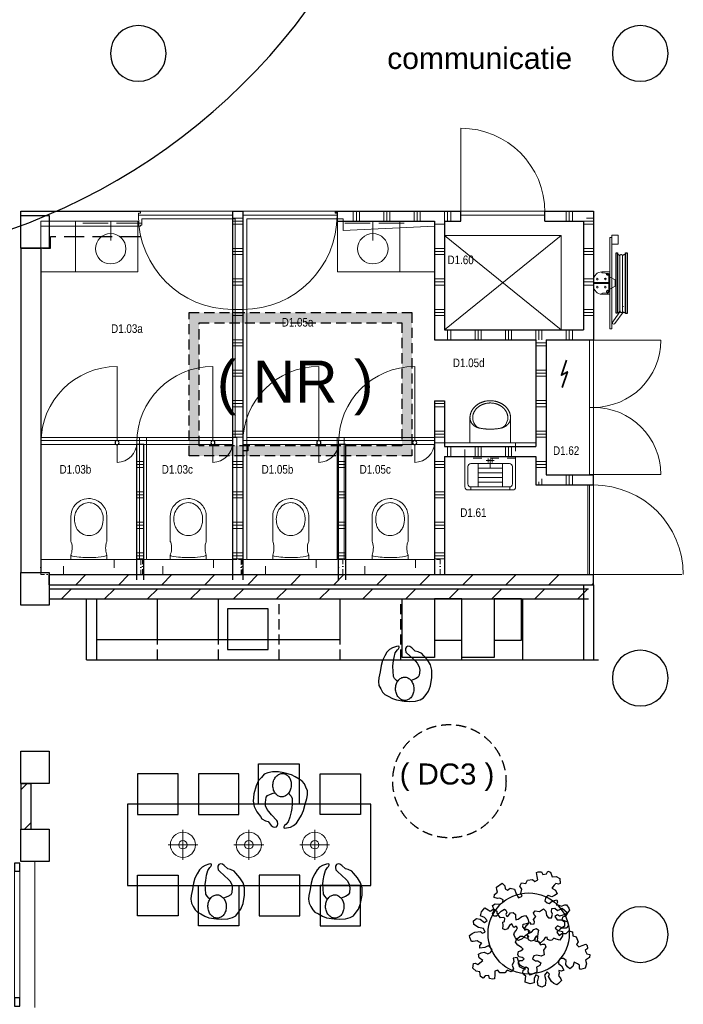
# Model space of a CAD drawing. Header units: millimetres. Extents: x 274611 to 571164, y 158736 to 298905.
# Tile 20 of 172: x 361944 to 368488, y 194964 to 204674. Entities that reach past the tile are written whole.
import ezdxf

# ---------------------------------------------------------------- set-up
doc = ezdxf.new("R2010")
doc.units = ezdxf.units.MM
doc.header["$LTSCALE"] = 400
doc.header["$PDMODE"] = 1
doc.header["$PDSIZE"] = 15
for name, pattern in [('HIDDEN', [0.375, 0.25, -0.125]), ('STYLE_01', [0.416641, 0.208282, -0.208359]), ('STYLE_02', [0.694427, 0.486069, -0.208359]), ('STYLE_07', [1.875, 0.625, -0.208282, 0.625, -0.208359, 0.069427, -0.138931]), ('STYLE_15', [0.240945, 0.11811, -0.059055, 0.004724, -0.059055])]:
    doc.linetypes.add(name, pattern=pattern)
for name, color, linetype in [('-ve', 2, 'HIDDEN'), ('inlay', 6, 'Continuous'), ('plafond', 255, 'HIDDEN'), ('plant', 114, 'Continuous'), ('plat', 5, 'Continuous'), ('symbol', 1, 'Continuous'), ('timmerwerk-ge', 150, 'Continuous'), ('timmerwerk-ve', 8, 'HIDDEN'), ('verlichting', 2, 'Continuous')]:
    doc.layers.add(name, color=color, linetype=linetype)
for name, color, linetype, lineweight in [('Binnenkozijnen', 140, 'Continuous', 15), ('Buitenkozijnen', 140, 'Continuous', 15), ('Dimension-Binnen', 5, 'Continuous', 25), ('mat-beton (ihwg)', 5, 'Continuous', 25), ('mat-kalkzandsteen', 5, 'Continuous', 25), ('mat-scheidingswand-horizontaal', 5, 'Continuous', 25), ('mat-scheidingswand-vertikaal', 5, 'Continuous', 25), ('None', 7, 'Continuous', 9), ('Ruimtenummers', 5, 'Continuous', 25), ('sanitair', 7, 'Continuous', 5), ('Tegelwerk', 92, 'STYLE_02', 25)]:
    doc.layers.add(name, color=color, linetype=linetype, lineweight=lineweight)
doc.layers.get('Dimension-Binnen').off()
doc.styles.add('Arial', font='arial.ttf', dxfattribs={"height": 211.666667})
doc.styles.add('Arial Narrow', font='ARIALN.TTF', dxfattribs={"height": 222.25})

# ---------------------------------------------------------------- blocks, each defined once
blk = doc.blocks.new('Kolom O 550')
at = {"layer": 'mat-beton (ihwg)', "lineweight": 25}
blk.add_circle((0, 0), 275, dxfattribs=at)
blk = doc.blocks.new('Gevelpui best 1410 (2D)')
at = {"layer": 'Buitenkozijnen', "lineweight": 15}
for p, q in [((-260, 0), (-260, -1410)), ((-260, 0), (-210, 0)), ((-210, 0), (-210, -1410)), ((-260, -1410), (-210, -1410))]:
    blk.add_line(p, q, dxfattribs=at)
at = {"layer": 'Buitenkozijnen', "color": 92, "lineweight": 25}
for points in [[(-260, 0), (-210, 0), (-210, -80), (-260, -80)], [(-260, -1330), (-210, -1330), (-210, -1410), (-260, -1410)]]:
    blk.add_lwpolyline(points, close=True, dxfattribs=at)
at = {"layer": 'None', "color": 43, "linetype": 'Continuous', "lineweight": 9}
blk.add_line((-410, 15), (-410, -1425), dxfattribs=at)
blk = doc.blocks.new('wasbak rechthoekig')
at = {"layer": 'None', "color": 43, "linetype": 'Continuous', "lineweight": 9}
blk.add_line((0, -190), (0, 0), dxfattribs=at)
at = {"layer": 'None', "color": 43, "lineweight": 9}
blk.add_circle((0, -271.5), 150, dxfattribs=at)
blk = doc.blocks.new('Kolom 280x320')
at = {"layer": 'mat-beton (ihwg)', "lineweight": 25}
blk.add_lwpolyline([(-300, 160), (-20, 160), (-20, -160), (-300, -160)], close=True, dxfattribs=at)
at = {"layer": 'None', "color": 92, "linetype": 'Continuous', "lineweight": 5}
blk.add_point((0, 0), dxfattribs=at)
blk = doc.blocks.new('*X1976')
at = {"layer": 'None', "lineweight": 9}
for p, q in [((3800, 0), (3900, 0)), ((3800, -240), (3900, -240)), ((3800, -270), (3900, -270)), ((3800, -300), (3900, -300)), ((3800, -540), (3900, -540)), ((3800, -570), (3900, -570)), ((3800, -600), (3900, -600)), ((3800, -840), (3900, -840)), ((3800, -870), (3900, -870)), ((3800, -900), (3900, -900)), ((3800, -1140), (3900, -1140))]:
    blk.add_line(p, q, dxfattribs=at)
blk = doc.blocks.new('*X1977')
at = {"layer": 'None', "lineweight": 9}
for p, q in [((3930, -2291), (3930, -2191)), ((3960, -2291), (3960, -2191)), ((4200, -2291), (4200, -2191)), ((4230, -2291), (4230, -2191)), ((4260, -2291), (4260, -2191)), ((4500, -2291), (4500, -2191)), ((4530, -2291), (4530, -2191)), ((4560, -2291), (4560, -2191))]:
    blk.add_line(p, q, dxfattribs=at)
blk = doc.blocks.new('*X1978')
at = {"layer": 'None', "lineweight": 9}
for p, q in [((4800, -1170), (4900, -1170)), ((4800, -1200), (4900, -1200)), ((4800, -1440), (4900, -1440)), ((4800, -1470), (4900, -1470)), ((4800, -1500), (4900, -1500)), ((4800, -1740), (4900, -1740)), ((4800, -1770), (4900, -1770)), ((4800, -1800), (4900, -1800)), ((4800, -2040), (4900, -2040)), ((4800, -2070), (4900, -2070)), ((4800, -2100), (4900, -2100)), ((4800, -2340), (4900, -2340)), ((4800, -2370), (4900, -2370)), ((4800, -2400), (4900, -2400))]:
    blk.add_line(p, q, dxfattribs=at)
blk = doc.blocks.new('*X1979')
at = {"layer": 'None', "lineweight": 9}
for p, q in [((4860, -2571), (4860, -2511)), ((5100, -2571), (5100, -2471)), ((5130, -2571), (5130, -2471)), ((5160, -2571), (5160, -2471)), ((4830, -2571), (4830, -2541))]:
    blk.add_line(p, q, dxfattribs=at)
blk = doc.blocks.new('*X1980')
at = {"layer": 'None', "lineweight": 9}
for p, q in [((3930, -1141), (3930, -1041)), ((3960, -1141), (3960, -1041)), ((4200, -1141), (4200, -1041)), ((4230, -1141), (4230, -1041)), ((4260, -1141), (4260, -1041)), ((4500, -1141), (4500, -1041)), ((4530, -1141), (4530, -1041)), ((4560, -1141), (4560, -1041)), ((4800, -1141), (4800, -1041)), ((4830, -1141), (4830, -1041)), ((4860, -1141), (4860, -1041)), ((5100, -1141), (5100, -1041)), ((5130, -1141), (5130, -1041)), ((5160, -1141), (5160, -1041))]:
    blk.add_line(p, q, dxfattribs=at)
blk = doc.blocks.new('*U212')
at = {"layer": 'sanitair', "color": 92, "linetype": 'Continuous', "lineweight": 20}
for points in [[(-173.44, -246.26), (-172.16, -228.69), (-168.34, -211.62), (-162.1, -195.53), (-153.61, -180.9), (-143.12, -168.12), (-130.92, -157.58), (-117.36, -149.55), (-102.83, -144.29)], [(173.1, -246.26), (171.82, -228.69), (168, -211.62), (161.76, -195.53), (153.27, -180.9), (142.77, -168.12), (130.57, -157.58), (117.02, -149.55), (102.49, -144.29)]]:
    blk.add_lwpolyline(points, dxfattribs=at)
for points, knots in [([(-103.13, -144.28), (-145.58, -152.25), (-172.795, -180.895), (-200.01, -209.54), (-200.01, -246.26)], [0, 0, 0, 0.5242935, 0.5242935, 1, 1, 1]), ([(199.65, -246.26), (199.66, -209.53), (172.445, -180.89), (145.23, -152.25), (102.77, -144.28)], [0, 0, 0, 0.47573107, 0.47573107, 1, 1, 1]), ([(-200, -246.26), (-200, -291.47), (-173.225, -330.625), (-146.45, -369.78), (-100.08, -392.39), (-53.71, -415), (53.37, -415), (99.74, -392.39), (146.11, -369.78), (172.885, -330.625), (199.66, -291.47), (199.66, -246.26)], [0, 0, 0, 0.15496313, 0.15496313, 0.32187937, 0.32187937, 0.49999946, 0.67811955, 0.67811955, 0.84503595, 0.84503595, 1, 1, 1]), ([(-173.44, -246.26), (-173.44, -285.46), (-150.225, -319.415), (-127.01, -353.37), (-86.8, -372.975), (-46.59, -392.58), (46.25, -392.58), (86.46, -372.975), (126.67, -353.37), (149.885, -319.415), (173.1, -285.46), (173.1, -246.26)], [0, 0, 0, 0.15496387, 0.15496387, 0.32188533, 0.32188533, 0.49999946, 0.67811359, 0.67811359, 0.84503522, 0.84503522, 1, 1, 1])]:
    blk.add_open_spline(points, degree=2, knots=knots, dxfattribs=at)
blk.add_open_spline([(102.78, -144.28), (-0.17, -124.96), (-103.13, -144.28)], degree=2, dxfattribs=at)
blk = doc.blocks.new('53.31-21')
at = {"layer": 'sanitair', "color": 96, "linetype": 'Continuous', "lineweight": 9}
for p, q in [((-200, -259.5), (-200, 0)), ((-200, 0), (0, 0)), ((0, 0), (200, 0)), ((200, -259.5), (200, 0))]:
    blk.add_line(p, q, dxfattribs=at)
at = {"layer": 'sanitair', "color": 8, "linetype": 'STYLE_01', "lineweight": 5}
blk.add_lwpolyline([(-250, 150), (250, 150), (250, 0), (-250, 0)], close=True, dxfattribs=at)
at = {"layer": 'sanitair', "color": 40, "linetype": 'Continuous', "lineweight": 5}
blk.add_point((0, 0), dxfattribs=at)
at = {"layer": 'sanitair', "color": 7}
blk.add_blockref('*U212', (0, 0), dxfattribs=at)
blk = doc.blocks.new('*X1982')
at = {"layer": 'None', "lineweight": 9}
for p, q in [((122.4, -3696), (222.4, -3596)), ((546.6, -3696), (646.6, -3596)), ((970.9, -3696), (1070.9, -3596)), ((1395.2, -3696), (1495.2, -3596)), ((1819.4, -3696), (1919.4, -3596)), ((2243.7, -3696), (2343.7, -3596)), ((2668, -3696), (2768, -3596)), ((3092.2, -3696), (3192.2, -3596)), ((3516.5, -3696), (3616.5, -3596)), ((3940.8, -3696), (4040.8, -3596)), ((4365, -3696), (4465, -3596)), ((4789.3, -3696), (4889.3, -3596)), ((5213.5, -3696), (5313.5, -3596))]:
    blk.add_line(p, q, dxfattribs=at)
blk = doc.blocks.new('*X1983')
at = {"layer": 'None', "lineweight": 9}
for p, q in [((5270, 0), (5370, 0)), ((5271, 30), (5370, 30)), ((5301, 60), (5370, 60)), ((5270, -240), (5370, -240)), ((5270, -270), (5370, -270)), ((5270, -300), (5370, -300)), ((5270, -540), (5370, -540)), ((5270, -570), (5370, -570)), ((5270, -600), (5370, -600)), ((5270, -840), (5370, -840)), ((5270, -870), (5370, -870)), ((5270, -900), (5370, -900)), ((5369, -1140), (5370, -1140))]:
    blk.add_line(p, q, dxfattribs=at)
blk = doc.blocks.new('*X1984')
at = {"layer": 'None', "lineweight": 9}
for p, q in [((3000, 29), (3000, 129)), ((3030, 29), (3030, 129)), ((3060, 29), (3060, 129)), ((3300, 29), (3300, 129)), ((3330, 29), (3330, 129)), ((3360, 29), (3360, 129)), ((3600, 29), (3600, 129)), ((3630, 29), (3630, 129)), ((3660, 29), (3660, 129)), ((3900, 29), (3900, 129)), ((3930, 29), (3930, 129)), ((3960, 29), (3960, 129))]:
    blk.add_line(p, q, dxfattribs=at)
blk = doc.blocks.new('*X1985')
at = {"layer": 'None', "lineweight": 9}
for p, q in [((5100, 29), (5100, 129)), ((5130, 29), (5130, 129)), ((5160, 29), (5160, 129))]:
    blk.add_line(p, q, dxfattribs=at)
blk = doc.blocks.new('wandcloset SPHINX')
at = {"layer": 'sanitair', "color": 8, "linetype": 'STYLE_01', "lineweight": 5}
blk.add_lwpolyline([(0, 250), (150, 250), (150, -250), (0, -250)], close=True, dxfattribs=at)
at = {"layer": 'sanitair', "color": 43, "linetype": 'Continuous', "lineweight": 9}
blk.add_lwpolyline([(0, 177.5), (-42.5, 177.5), (-68.5, 169.49), (-81.5, 167.061), (-97.5, 165.452), (-112.223, 165), (-129.5, 165.626), (-142.511, 167), (-153.5, 168.934), (-163.5, 171.61), (-171.5, 174.928), (-175.461, 177.5), (-432.5, 177.5), (-451.5, 175.115), (-466.343, 172), (-477.5, 168.764), (-490.5, 163.958), (-500.5, 159.811), (-516.35, 150.66), (-529, 142), (-542.5, 130.791), (-553.289, 120.002), (-565.613, 105), (-573.696, 91), (-584.987, 71.443), (-590.599, 57), (-595.434, 40), (-600, 17), (-600, -4), (-598.231, -25), (-593.936, -46), (-587.67, -65), (-579.924, -82), (-569.15, -100), (-556.5, -116.406), (-538.909, -133.997), (-520.491, -148), (-497.5, -160.877), (-468.5, -171.436), (-445.5, -176.004), (-422.5, -177.5), (-175.461, -177.5), (-168.589, -173.532), (-153.805, -169), (-137.5, -166.368), (-117.5, -165.057), (-100.5, -165.286), (-83.5, -166.788), (-67.5, -169.733), (-54.815, -174), (-42.5, -177.5), (0, -177.5)], close=True, dxfattribs=at)
for points in [[(-330.716, 131.213), (-363.716, 138.777), (-388.716, 141.656), (-406.212, 141.656), (-429.716, 139.048), (-448.716, 134.643), (-468.716, 127.543), (-480.799, 121.853), (-491.088, 116.038), (-502.647, 108.253), (-515.298, 97.853), (-524.755, 88.396), (-535.714, 74.853), (-541.855, 65.453), (-545.716, 58.53), (-550.716, 47.753), (-557.272, 26.853), (-559.437, 13.853), (-560.216, -0.007), (-559.024, -17.147), (-555.144, -35.147), (-548.367, -53.147), (-538.934, -70.147), (-526.781, -86.147), (-517.716, -95.606), (-506.733, -105.147), (-491.716, -115.665), (-478.716, -122.931), (-460.916, -131.116), (-436.916, -138.081), (-416.716, -140.879), (-397.466, -141.875), (-378.716, -140.93), (-364.516, -138.937), (-348.626, -135.336), (-335.166, -132.83), (-326.916, -129.699), (-317.327, -125.944), (-306.916, -120.88), (-295.743, -114.147), (-278.132, -100.147), (-264.351, -85.147), (-254.63, -71.147), (-245.716, -53.764), (-239.317, -35.147), (-235.935, -18.147), (-234.716, 0.125), (-236.444, 21.853), (-239.706, 34.853), (-242.271, 45.076), (-245.479, 53.453), (-251.993, 66.853), (-258.716, 77.739), (-266.716, 88.307), (-276.513, 98.853), (-284.308, 105.853), (-293.716, 113.014), (-302.862, 118.853), (-311.716, 123.6), (-321.216, 127.406), (-330.716, 131.213)], [(-42.5, 177.5), (-37.757, 174), (-34.002, 166), (-29.049, 147), (-25.068, 122), (-21.975, 92), (-20.331, 68), (-19.056, 38), (-18.555, 12), (-18.5, 0), (-18.971, -35), (-19.865, -59), (-20.941, -78), (-22.401, -97), (-24.571, -118), (-28.282, -143), (-32.692, -162), (-36.065, -171), (-39.386, -176), (-42.5, -177.5)]]:
    blk.add_lwpolyline(points, dxfattribs=at)
blk = doc.blocks.new('metalstud voorzetwand')
at = {"layer": 'None', "color": 140, "linetype": 'STYLE_15', "lineweight": 15}
blk.add_lwpolyline([(0, 0), (150, 0), (150, -1000), (0, -1000)], close=True, dxfattribs=at)
blk = doc.blocks.new('*X1986')
at = {"layer": 'None', "lineweight": 9}
for p, q in [((865, -2340), (935, -2340)), ((865, -2370), (935, -2370)), ((865, -2400), (935, -2400)), ((865, -2640), (935, -2640)), ((865, -2670), (935, -2670)), ((865, -2700), (935, -2700)), ((865, -2940), (935, -2940)), ((865, -2970), (935, -2970)), ((865, -3000), (935, -3000)), ((865, -3240), (935, -3240)), ((865, -3270), (935, -3270)), ((865, -3300), (935, -3300))]:
    blk.add_line(p, q, dxfattribs=at)
blk = doc.blocks.new('*X1987')
at = {"layer": 'None', "lineweight": 9}
for p, q in [((1810, 60), (1910, 60)), ((1810, 30), (1910, 30)), ((1810, 0), (1910, 0)), ((1810, -240), (1910, -240)), ((1810, -270), (1910, -270)), ((1810, -300), (1910, -300)), ((1810, -540), (1910, -540)), ((1810, -570), (1910, -570)), ((1810, -600), (1910, -600)), ((1810, -840), (1910, -840)), ((1810, -870), (1910, -870)), ((1810, -900), (1910, -900)), ((1810, -1140), (1910, -1140)), ((1810, -1170), (1910, -1170)), ((1810, -1200), (1910, -1200)), ((1810, -1440), (1910, -1440)), ((1810, -1470), (1910, -1470)), ((1810, -1500), (1910, -1500)), ((1810, -1740), (1910, -1740)), ((1810, -1770), (1910, -1770)), ((1810, -1800), (1910, -1800)), ((1810, -2040), (1910, -2040)), ((1810, -2070), (1910, -2070)), ((1810, -2100), (1910, -2100)), ((1810, -2340), (1910, -2340)), ((1810, -2370), (1910, -2370)), ((1810, -2400), (1910, -2400)), ((1810, -2640), (1910, -2640)), ((1810, -2670), (1910, -2670)), ((1810, -2700), (1910, -2700)), ((1810, -2940), (1910, -2940)), ((1810, -2970), (1910, -2970)), ((1810, -3000), (1910, -3000)), ((1810, -3240), (1910, -3240)), ((1810, -3270), (1910, -3270)), ((1810, -3300), (1910, -3300))]:
    blk.add_line(p, q, dxfattribs=at)
blk = doc.blocks.new('*X1988')
at = {"layer": 'None', "lineweight": 9}
for p, q in [((2855, -2340), (2925, -2340)), ((2855, -2370), (2925, -2370)), ((2855, -2400), (2925, -2400)), ((2855, -2640), (2925, -2640)), ((2855, -2670), (2925, -2670)), ((2855, -2700), (2925, -2700)), ((2855, -2940), (2925, -2940)), ((2855, -2970), (2925, -2970)), ((2855, -3000), (2925, -3000)), ((2855, -3240), (2925, -3240)), ((2855, -3270), (2925, -3270)), ((2855, -3300), (2925, -3300))]:
    blk.add_line(p, q, dxfattribs=at)
blk = doc.blocks.new('*X1989')
at = {"layer": 'None', "lineweight": 9}
for p, q in [((262.4, -3556), (362.4, -3456)), ((686.6, -3556), (786.6, -3456)), ((1110.9, -3556), (1210.9, -3456)), ((1535.2, -3556), (1635.2, -3456)), ((1959.4, -3556), (2059.4, -3456)), ((2383.7, -3556), (2483.7, -3456)), ((2808, -3556), (2908, -3456)), ((3232.2, -3556), (3332.2, -3456)), ((3656.5, -3556), (3756.5, -3456)), ((4080.8, -3556), (4180.8, -3456)), ((4505, -3556), (4605, -3456)), ((4929.3, -3556), (5029.3, -3456)), ((5353.5, -3556), (5370, -3539.5))]:
    blk.add_line(p, q, dxfattribs=at)
blk = doc.blocks.new('*X1990')
at = {"layer": 'None', "lineweight": 9}
for p, q in [((3800, -1770), (3900, -1770)), ((3800, -1800), (3900, -1800)), ((3800, -2040), (3900, -2040)), ((3800, -2070), (3900, -2070)), ((3800, -2100), (3900, -2100)), ((3800, -2340), (3900, -2340)), ((3800, -2370), (3900, -2370)), ((3800, -2400), (3900, -2400)), ((3800, -2640), (3900, -2640)), ((3800, -2670), (3900, -2670)), ((3800, -2700), (3900, -2700)), ((3800, -2940), (3900, -2940)), ((3800, -2970), (3900, -2970)), ((3800, -3000), (3900, -3000)), ((3800, -3240), (3900, -3240)), ((3800, -3270), (3900, -3270)), ((3800, -3300), (3900, -3300))]:
    blk.add_line(p, q, dxfattribs=at)
blk = doc.blocks.new('kubica deur 930')
at = {"layer": 'None', "color": 43, "linetype": 'Continuous', "lineweight": 9}
blk.add_line((0, -40), (0, -970), dxfattribs=at)
at = {"layer": 'None', "color": 140, "linetype": 'Continuous', "lineweight": 15}
blk.add_lwpolyline([(0, -40), (0, 0), (-910, 0), (-910, -20), (-930, -20), (-930, -40)], close=True, dxfattribs=at)
at = {"layer": 'None', "color": 43, "linetype": 'Continuous', "lineweight": 9}
blk.add_arc((0, -40), 930, 180, 270, dxfattribs=at)
blk = doc.blocks.new('taatsdeur 950 toilet')
at = {"layer": 'Binnenkozijnen', "lineweight": 15}
blk.add_lwpolyline([(0, 40), (945, 40), (945, 0), (0, 0)], close=True, dxfattribs=at)
at = {"layer": 'Binnenkozijnen', "color": 92, "lineweight": 25}
blk.add_circle((750, 20), 20, dxfattribs=at)
at = {"layer": 'None', "color": 43, "linetype": 'Continuous', "lineweight": 9}
for p, q in [((750, 40), (750, 215)), ((750, 0), (750, -730))]:
    blk.add_line(p, q, dxfattribs=at)
for radius, start, end in [(195, 0, 90), (750, 180, 270)]:
    blk.add_arc((750, 20), radius, start, end, dxfattribs=at)
blk = doc.blocks.new('53.1 kraan')
at = {"layer": 'None', "color": 43, "linetype": 'Continuous', "lineweight": 9}
for p, q in [((-40, 0), (0, 0)), ((-20, -20), (-20, 20)), ((0, 15), (0, -70)), ((0, 0), (40, 0)), ((20, -20), (20, 20))]:
    blk.add_line(p, q, dxfattribs=at)
at = {"layer": 'None', "color": 43, "linetype": 'Continuous', "lineweight": 25}
blk.add_point((0, 0), dxfattribs=at)
blk = doc.blocks.new('Uitstortgootsteen')
at = {"layer": 'None', "color": 43, "linetype": 'Continuous', "lineweight": 9}
for p, q in [((-250, 15), (-250, 315)), ((220, 345), (-220, 345)), ((-192, 315), (-192, 345)), ((-120, 85), (-120, 315)), ((120, 85), (120, 315)), ((192, 315), (192, 345)), ((250, 315), (250, 15)), ((120, 269), (-120, 269)), ((120, 223), (-120, 223)), ((120, 177), (-120, 177)), ((120, 131), (-120, 131)), ((250, 15), (-250, 15))]:
    blk.add_line(p, q, dxfattribs=at)
at = {"layer": 'None', "color": 43, "linetype": 'Continuous', "lineweight": 9, "flags": 128}
blk.add_lwpolyline([(220, 115, -0.414214), (190, 85), (-190, 85, -0.414214), (-220, 115), (-220, 285, -0.414214), (-190, 315), (190, 315, -0.414214), (220, 285)], format="xyb", close=True, dxfattribs=at)
at = {"layer": 'None', "color": 43, "linetype": 'Continuous', "lineweight": 9}
for centre, start, end in [((-220, 315), 90, 180), ((220, 315), 0, 90)]:
    blk.add_arc(centre, 30, start, end, dxfattribs=at)
at = {"layer": 'None', "color": 43, "linetype": 'Continuous', "lineweight": 25}
blk.add_point((250, 15), dxfattribs=at)
at = {"layer": 'None', "color": 96, "rotation": 180}
blk.add_blockref('53.1 kraan', (0, 55), dxfattribs=at)
blk = doc.blocks.new('*U25')
at = {"layer": 'None', "color": 140, "linetype": 'Continuous', "lineweight": 15, "flags": 128}
blk.add_lwpolyline([(-21.4, 110), (58.6, 110), (58.6, 106.7, -0.391021), (52.6, 100.2), (-0.9, 95.9, 0.391021), (-12.4, 83.5), (-12.4, -83.5, 0.391021), (-0.9, -95.9), (52.6, -100.2, -0.391021), (58.6, -106.7), (58.6, -110), (-21.4, -110)], format="xyb", close=True, dxfattribs=at)
blk = doc.blocks.new('*U26')
at = {"layer": 'None', "color": 253, "linetype": 'Continuous', "lineweight": 5}
for p, q in [((96.625, -278), (96.625, 266)), ((125.704, -278), (125.704, 266)), ((50.42, -31.849), (50.42, 29))]:
    blk.add_line(p, q, dxfattribs=at)
at = {"layer": 'None', "color": 140, "linetype": 'Continuous', "lineweight": 15}
for p, q in [((50.42, 29), (1.453, 57.31)), ((0, -61), (50.42, -31.849))]:
    blk.add_line(p, q, dxfattribs=at)
at = {"layer": 'None', "color": 92, "linetype": 'Continuous', "lineweight": 25}
for points in [[(60.916, 296), (76.476, 296), (76.476, -300), (60.916, -300)], [(154.785, 296), (171.344, 296), (171.344, -302), (154.785, -302)]]:
    blk.add_lwpolyline(points, close=True, dxfattribs=at)
at = {"layer": 'None', "color": 253, "linetype": 'Continuous', "lineweight": 5}
blk.add_lwpolyline([(50.929, 18), (60.916, 18), (60.916, -18), (50.929, -18)], close=True, dxfattribs=at)
for points, knots in [([(96.866, 264), (96.866, 268.997), (93.792, 272.9335), (90.718, 276.87), (85.875, 278.0735), (81.032, 279.277), (76.476, 277.238)], [0, 0, 0, 0.333549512, 0.333549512, 0.666828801, 0.666828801, 1, 1, 1]), ([(125.825, 264), (125.825, 267.886), (123.8855, 271.2505), (121.946, 274.615), (118.586, 276.5575), (115.226, 278.5), (107.466, 278.5), (104.106, 276.5575), (100.746, 274.615), (98.806, 271.2505), (96.866, 267.886), (96.866, 264)], [0, 0, 0, 0.166769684, 0.166769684, 0.333423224, 0.333423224, 0.499994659, 0.666566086, 0.666566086, 0.833226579, 0.833226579, 1, 1, 1]), ([(154.785, 264), (154.785, 267.886), (152.845, 271.2505), (150.905, 274.615), (147.5455, 276.5575), (144.186, 278.5), (140.306, 278.5), (136.426, 278.5), (133.066, 276.5575), (129.706, 274.615), (127.7655, 271.2505), (125.825, 267.886), (125.825, 264)], [0, 0, 0, 0.166772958, 0.166772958, 0.333424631, 0.333424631, 0.499985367, 0.499985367, 0.666556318, 0.666556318, 0.833223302, 0.833223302, 1, 1, 1]), ([(76.477, -291.432), (81.039, -293.343), (85.8175, -292.072), (90.596, -290.801), (93.6105, -286.876), (96.625, -282.951), (96.625, -278)], [0, 0, 0, 0.333165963, 0.333165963, 0.666458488, 0.666458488, 1, 1, 1]), ([(96.625, -278), (96.625, -281.901), (98.573, -285.2795), (100.521, -288.658), (103.895, -290.609), (107.269, -292.56), (111.165, -292.56), (115.061, -292.56), (118.435, -290.609), (121.809, -288.658), (123.7565, -285.2795), (125.704, -281.901), (125.704, -278)], [0, 0, 0, 0.166754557, 0.166754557, 0.333426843, 0.333426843, 0.500005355, 0.500005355, 0.666583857, 0.666583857, 0.833249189, 0.833249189, 1, 1, 1]), ([(125.704, -278), (125.704, -281.901), (127.6525, -285.2795), (129.601, -288.658), (132.975, -290.609), (136.349, -292.56), (140.245, -292.56), (144.141, -292.56), (147.5145, -290.609), (150.888, -288.658), (152.836, -285.2795), (154.784, -281.901), (154.784, -278)], [0, 0, 0, 0.166757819, 0.166757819, 0.333436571, 0.333436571, 0.500014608, 0.500014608, 0.666582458, 0.666582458, 0.833245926, 0.833245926, 1, 1, 1])]:
    blk.add_open_spline(points, degree=2, knots=knots, dxfattribs=at)
blk = doc.blocks.new('BSH')
at = {"layer": 'None', "color": 140, "linetype": 'Continuous', "lineweight": 15}
for p, q in [((0, -61), (0, 111.155)), ((-159.8585, -36.7557), (-159.8585, 32.756)), ((-80, -6.8893), (-80, 2.8892))]:
    blk.add_line(p, q, dxfattribs=at)
at = {"layer": 'None', "color": 253, "linetype": 'Continuous', "lineweight": 5}
for p, q in [((27.7468, -383.0008), (105.0969, -276.5164)), ((130.6676, -289.4337), (48.7568, -402.0618)), ((135.277, -233.0824), (136.142, -233.8294))]:
    blk.add_line(p, q, dxfattribs=at)
at = {"layer": 'None', "color": 140, "linetype": 'Continuous', "lineweight": 15}
for points in [[(0, 448), (20, 448), (20, -452), (0, -452)], [(20, 469.75), (82, 469.75), (82, 382.75), (20, 382.75)], [(-160, 2.8892), (-9, 2.8892), (-9, -6.8893), (-160, -6.8893)]]:
    blk.add_lwpolyline(points, close=True, dxfattribs=at)
at = {"layer": 'None', "color": 8, "linetype": 'Continuous', "lineweight": 5}
for centre in [(-124, 37.275), (-44.5, 38.775), (-124, -41.275), (-45, -41.275)]:
    blk.add_circle(centre, 8.5, dxfattribs=at)
at = {"layer": 'None', "color": 140, "linetype": 'Continuous', "lineweight": 15}
for centre, start, end in [((-80, 28), 90, 180), ((-80, -32), 180, 270)]:
    blk.add_arc(centre, 80, start, end, dxfattribs=at)
at = {"layer": 'None', "color": 9, "linetype": 'Continuous', "lineweight": 5}
blk.add_arc((38.2528, -392.5302), 14.18399, 137.790600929, 325.770923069, dxfattribs=at)
at = {"layer": 'None', "color": 92, "linetype": 'Continuous', "lineweight": 25}
for points, knots in [([(-11.70075, 86.5025), (-12.2626, 89.0317), (-14.0137, 90.9408), (-15.7648, 92.8499), (-18.23575, 93.6275), (-20.7067, 94.4051), (-23.236, 93.84325), (-25.7653, 93.2814), (-27.67445, 91.53015), (-29.5836, 89.7789), (-30.36125, 87.3079), (-31.1389, 84.8369), (-30.57705, 82.3077), (-30.0152, 79.7785), (-28.26385, 77.8694), (-26.5125, 75.9603), (-24.0415, 75.1827), (-21.5705, 74.4051), (-19.0412, 74.96695), (-16.5119, 75.5288), (-14.60305, 77.28005), (-12.6942, 79.0313), (-11.91655, 81.5023), (-11.1389, 83.9733), (-11.70075, 86.5025)], [0, 0, 0, 0.0833344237, 0.0833344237, 0.1666618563, 0.1666618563, 0.2499968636, 0.2499968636, 0.3333348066, 0.3333348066, 0.4166657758, 0.4166657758, 0.5000000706, 0.5000000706, 0.583336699, 0.583336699, 0.666668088, 0.666668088, 0.7500039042, 0.7500039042, 0.8333377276, 0.8333377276, 0.9166657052, 0.9166657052, 1, 1, 1]), ([(-11.75695, -89.71225), (-12.375, -92.4944), (-14.3012, -94.5944), (-16.2274, -96.6944), (-18.94545, -97.54975), (-21.6635, -98.4051), (-24.4457, -97.78705), (-27.2279, -97.169), (-29.328, -95.24265), (-31.4281, -93.3163), (-32.2835, -90.5982), (-33.1389, -87.8801), (-32.52085, -85.09795), (-31.9028, -82.3158), (-29.97635, -80.2158), (-28.0499, -78.1158), (-25.3318, -77.26045), (-22.6137, -76.4051), (-19.83145, -77.02315), (-17.0492, -77.6412), (-14.94945, -79.56755), (-12.8497, -81.4939), (-11.9943, -84.212), (-11.1389, -86.9301), (-11.75695, -89.71225)], [0, 0, 0, 0.083334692, 0.083334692, 0.1666618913, 0.1666618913, 0.2499964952, 0.2499964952, 0.3333343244, 0.3333343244, 0.4166651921, 0.4166651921, 0.4999998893, 0.4999998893, 0.5833365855, 0.5833365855, 0.6666673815, 0.6666673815, 0.7500034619, 0.7500034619, 0.8333376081, 0.8333376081, 0.9166653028, 0.9166653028, 1, 1, 1])]:
    blk.add_open_spline(points, degree=2, knots=knots, dxfattribs=at)
at = {"layer": 'None', "color": 7}
blk.add_blockref('*U26', (0, 0), dxfattribs=at)
at = {"layer": 'None', "color": 140, "rotation": 180}
blk.add_blockref('*U25', (-21.4, -2), dxfattribs=at)
blk = doc.blocks.new('*U1992')
at = {"layer": 'None', "color": 43, "linetype": 'Continuous', "lineweight": 9}
blk.add_line((4060, 946), (4060, 116), dxfattribs=at)
at = {"layer": 'None', "color": 140, "lineweight": 15}
blk.add_lwpolyline([(4060, 129), (4890, 129), (4890, 89), (4060, 89)], close=True, dxfattribs=at)
at = {"layer": 'None', "color": 43, "linetype": 'Continuous', "lineweight": 9}
blk.add_arc((4060, 116), 830, 0, 90, dxfattribs=at)
blk = doc.blocks.new('*U1993')
at = {"layer": 'None', "color": 140, "lineweight": 15}
for points in [[(5370, -1806.5), (5370, -1144.5), (5330, -1144.5), (5330, -1806.5)], [(5370, -1806.5), (5370, -2468.5), (5330, -2468.5), (5330, -1806.5)]]:
    blk.add_lwpolyline(points, close=True, dxfattribs=at)
blk = doc.blocks.new('*X2011')
at = {"layer": 'None', "lineweight": 9}
for p, q in [((-16418.9, -4963.8), (-16355.1, -4900)), ((-16380.9, -5350), (-16318.9, -5288.1))]:
    blk.add_line(p, q, dxfattribs=at)
blk = doc.blocks.new('symb-ps03_b2')
blk.add_lwpolyline([(82.2, -333.7), (93.5, -323.3), (109.6, -304.5), (119.8, -284.7), (121.3, -230.8), (122.5, -183.8), (115.8, -150.4), (104.2, -98.4), (90.8, -52.2), (69, -24.8), (57.7, -13.2), (50.2, -0.9), (49.4, 8.5), (59.4, 13), (75.8, 8.9), (114.7, -1.3), (145.3, -16.6), (172.1, -41.1), (196.4, -77.8), (221.1, -122.2), (235.7, -169.2), (249.9, -232.3), (265.9, -290), (270.3, -324.8), (267.4, -365.4), (252.2, -399.3), (234.6, -432.8), (213.5, -457.5), (181.2, -475.4), (141, -499), (102.8, -516.9), (26.9, -533.5), (-23.3, -539.3), (-83.1, -537.5), (-129.9, -527.7), (-165.1, -510.7), (-191.8, -478.7), (-217.7, -447.5), (-240.8, -394), (-258.1, -313.4), (-261.7, -241.7), (-250.8, -189), (-222, -138.3), (-185.2, -93.4), (-169.5, -72.2), (-133.8, -53.9), (-107.1, -45.7), (-74.5, -10), (-56.5, 2.3), (-37.5, 6.7), (-23, 0.8), (-11.7, -12.6), (-10.5, -27.9), (-13.2, -49.2), (-22.6, -61.1), (-75.1, -114.5), (-104.5, -144.9), (-120.7, -165.7), (-138.4, -200.3), (-141.8, -234.1), (-134.6, -284.5), (-123.4, -302.1), (-94.4, -318.8), (-69, -327.2), (-51.7, -333)])
blk.add_lwpolyline([(-74.5, -413.3, 0.078796), (-66.1, -458.3, 0.088041), (-45.7, -493.9, 0.105312), (-14.5, -518.5, 0.121926), (19.1, -525.8, 0.121926), (52.3, -516.6, 0.105312), (82.1, -490.3, 0.088041), (100.3, -453.5, 0.078796), (106.2, -408.2, 0.078796), (97.7, -363.2, 0.088041), (77.4, -327.6, 0.105312), (46.2, -303, 0.121926), (12.5, -295.7, 0.121926), (-20.6, -304.9, 0.105312), (-50.4, -331.2, 0.088041), (-68.6, -368, 0.078796)], format="xyb", close=True)
blk = doc.blocks.new('lamp02')
at = {"layer": 'verlichting', "lineweight": 0}
for q in [(0, 555.36), (555.36, 0), (0, -555.36), (-555.36, 0)]:
    blk.add_line((0, 0), q, dxfattribs=at)
for radius in [468, 156]:
    blk.add_circle((0, 0), radius, dxfattribs=at)
blk = doc.blocks.new('SYMB-BM02_B2')
at = {"layer": 'plant'}
blk.add_lwpolyline([(98, 356), (66, 371), (46, 367), (23, 344), (26, 317), (5, 314), (-27, 337), (-68, 353), (-84, 340), (-93, 315), (-77, 290), (-84, 262), (-106, 274), (-134, 301), (-166, 298), (-190, 273), (-184, 246), (-181, 209), (-209, 214), (-256, 237), (-302, 241), (-315, 221), (-325, 198), (-329, 157), (-315, 134), (-286, 119), (-263, 95), (-270, 73), (-298, 80), (-306, 68), (-307, 29), (-341, 38), (-375, 66), (-406, 70), (-427, 48), (-413, 13), (-402, -28), (-381, -27), (-361, -62), (-377, -76), (-407, -84), (-423, -126), (-448, -119), (-475, -126), (-482, -158), (-448, -194), (-447, -249), (-411, -258), (-363, -237), (-327, -242), (-307, -272), (-338, -303), (-366, -308), (-398, -333), (-381, -365), (-338, -377), (-336, -406), (-332, -436), (-252, -458), (-234, -418), (-243, -383), (-220, -358), (-184, -372), (-140, -344), (-141, -283), (-132, -230), (-84, -233), (-86, -271), (-59, -312), (-68, -354), (-36, -386), (7, -361), (39, -388), (98, -377), (116, -344), (153, -351), (160, -393), (171, -436), (193, -440), (228, -426), (230, -390), (275, -385), (300, -408), (328, -386), (326, -329), (369, -315), (403, -276), (387, -222), (366, -221), (339, -240), (312, -226), (275, -205), (309, -165), (312, -121), (278, -112), (241, -110), (205, -137), (171, -126), (146, -92), (166, -59), (184, -44), (228, -57), (285, -55), (282, -25), (255, -2), (285, 14), (305, 34), (353, 32), (371, 38), (382, 84), (382, 111), (350, 130), (317, 139), (248, 136), (232, 114), (194, 121), (209, 166), (266, 187), (314, 230), (310, 274), (271, 296), (232, 280), (187, 233), (150, 251), (176, 290), (219, 319), (203, 365), (155, 404), (121, 376), (98, 356)], dxfattribs=at)

msp = doc.modelspace()

# ---------------------------------------------------------------- hatches: boundary and pattern name
at = {"layer": 'plafond'}
h = msp.add_hatch(dxfattribs=at)
h.set_pattern_fill('ANGLE', color=256, scale=5)
h.set_pattern_definition([(0, (-29710.23, -281.977), (0, 34.925), [25.4, -9.525]), (90, (-29710.23, -281.977), (-34.925, 2e-15), [25.4, -9.525])])
h.paths.add_polyline_path([(363713.77344, 201685.47108), (365712.56044, 201685.47108), (365712.56044, 200472.00738), (363713.77344, 200472.00738)], flags=16)
h.paths.add_polyline_path([(363613.77344, 201785.47108), (365812.56044, 201785.47108), (365812.56044, 200372.00738), (363613.77344, 200372.00738)])

# ---------------------------------------------------------------- linework, layer by layer
at = {"layer": '-ve'}
msp.add_circle((366181.27072, 197164.79091), 558.50497, dxfattribs=at)
at = {"layer": 'Binnenkozijnen', "color": 140, "linetype": 'Continuous', "lineweight": 15}
for points in [[(362494.18511, 202686.95664), (363109.18474, 202686.95664), (363109.18474, 202186.9568), (362494.18511, 202186.9568)], [(365694.18437, 202686.95664), (365079.18474, 202686.95664), (365079.18474, 202186.9568), (365694.18437, 202186.9568)]]:
    msp.add_lwpolyline(points, close=True, dxfattribs=at)
at = {"layer": 'inlay'}
msp.add_arc((359810.15599, 208422.10602), 6164.09323, 267.433965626, 325.642361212, dxfattribs=at)
at = {"layer": 'mat-beton (ihwg)', "lineweight": 25}
for p, q in [((361954.18474, 202421.95664), (361954.18474, 199221.95664)), ((361954.18474, 202421.95664), (362154.18474, 202421.95664)), ((361954.18474, 202421.95664), (361954.18474, 199221.95664)), ((361954.18474, 202421.95664), (362154.18474, 202421.95664)), ((362154.18474, 202421.95664), (362154.18474, 199221.95664)), ((362154.18474, 202421.95664), (362154.18474, 199221.95664)), ((361954.18474, 199221.95664), (362154.18474, 199221.95664)), ((361954.18474, 199221.95664), (362154.18474, 199221.95664))]:
    msp.add_line(p, q, dxfattribs=at)
at = {"layer": 'mat-kalkzandsteen', "lineweight": 25}
for p, q in [((362234.18474, 199201.95664), (367604.18474, 199201.95664)), ((362234.18474, 199101.95664), (362234.18474, 199201.95664)), ((367604.18474, 199101.95664), (367604.18474, 199201.95664)), ((362234.18474, 199101.95664), (367604.18474, 199101.95664)), ((362234.18474, 199061.95664), (367554.18474, 199061.95664)), ((362234.18474, 198961.95664), (367554.18474, 198961.95664)), ((361954.18474, 197141.95664), (361954.18474, 196691.95664)), ((361954.18474, 197141.95664), (362054.18474, 197141.95664)), ((362054.18474, 197141.95664), (362054.18474, 196691.95664)), ((361954.18474, 196691.95664), (362054.18474, 196691.95664))]:
    msp.add_line(p, q, dxfattribs=at)
at = {"layer": 'mat-scheidingswand-horizontaal', "lineweight": 25}
for p, q in [((365079.18506, 202786.95664), (366294.18506, 202786.95664)), ((365079.18506, 202686.95664), (365079.18506, 202786.95664)), ((366294.18506, 202686.95664), (366294.18506, 202786.95664)), ((367124.18506, 202786.95664), (367604.18474, 202786.95664)), ((367124.18506, 202686.95664), (367124.18506, 202786.95664)), ((365079.18506, 202686.95664), (366034.18474, 202686.95664)), ((366134.18474, 202686.95664), (366294.18506, 202686.95664)), ((367124.18506, 202686.95664), (367504.18474, 202686.95664)), ((366134.18474, 201616.95664), (367504.18474, 201616.95664)), ((366134.18474, 201516.95664), (367034.18474, 201516.95664)), ((367134.18474, 201516.95664), (367604.18474, 201516.95664)), ((364194.18474, 200473.95664), (364144.18474, 200473.95664)), ((364194.18474, 200423.95664), (364144.18474, 200423.95664)), ((364194.18474, 200473.95664), (364194.18474, 200423.95664)), ((366134.18474, 200466.95664), (367034.18474, 200466.95664)), ((366134.18474, 200366.95664), (367034.18474, 200366.95664)), ((367134.18474, 200186.95664), (367604.18474, 200186.95664)), ((367604.18474, 200086.95664), (367604.18474, 200186.95664)), ((367034.18474, 200086.95664), (367604.18474, 200086.95664))]:
    msp.add_line(p, q, dxfattribs=at)
msp.add_lwpolyline([(361954.18474, 202786.95664), (363131.18474, 202786.95664)], dxfattribs=at)
at = {"layer": 'mat-scheidingswand-horizontaal', "color": 92, "lineweight": 25, "flags": 128}
for points in [[(365057.18474, 202786.95664), (365080.18474, 202786.95664)], [(365080.18474, 202769.95664), (365057.18474, 202769.95664), (365057.18474, 202786.95664)]]:
    msp.add_lwpolyline(points, dxfattribs=at)
at = {"layer": 'mat-scheidingswand-vertikaal', "lineweight": 25}
for p, q in [((364044.18474, 202785.95664), (364044.18474, 199151.95664)), ((364044.18474, 202785.95664), (364144.18474, 202785.95664)), ((364144.18474, 202785.95664), (364144.18474, 199151.95664)), ((367604.18474, 202786.95664), (367604.18474, 201516.95664)), ((366034.18474, 202685.95664), (366034.18474, 201515.95664)), ((366134.18474, 202685.95664), (366134.18474, 201616.95664)), ((367504.18474, 202686.95664), (367504.18474, 201616.95664)), ((366034.18474, 201515.95664), (366134.18474, 201515.95664)), ((366134.18474, 201516.95664), (366134.18474, 201515.95664)), ((367034.18474, 201516.95664), (367034.18474, 200466.95664)), ((367134.18474, 201516.95664), (367134.18474, 200185.95664)), ((366034.18474, 200915.95664), (366034.18474, 199201.95664)), ((366034.18474, 200915.95664), (366134.18474, 200915.95664)), ((366134.18474, 200915.95664), (366134.18474, 200466.95664)), ((363169.18474, 200483.95664), (363099.18474, 200483.95664)), ((363099.18474, 199151.95664), (363099.18474, 200483.95664)), ((363169.18474, 199151.95664), (363169.18474, 200483.95664)), ((365159.18474, 200483.95664), (365089.18474, 200483.95664)), ((365089.18474, 199151.95664), (365089.18474, 200483.95664)), ((365159.18474, 199151.95664), (365159.18474, 200483.95664)), ((366134.18474, 200366.95664), (366134.18474, 199201.95664)), ((367034.18474, 200366.95664), (367034.18474, 200085.95664)), ((366034.18474, 199201.95664), (366134.18474, 199201.95664)), ((362504.18474, 198961.95664), (362604.18474, 198961.95664)), ((366204.18474, 198961.95664), (366304.18474, 198961.95664))]:
    msp.add_line(p, q, dxfattribs=at)
at = {"layer": 'mat-scheidingswand-vertikaal', "linetype": 'Continuous', "lineweight": 25}
for p, q in [((367504.18474, 199101.95664), (367504.18474, 198361.95664)), ((367504.18474, 199101.95664), (367604.18474, 199101.95664)), ((367604.18474, 199101.95664), (367604.18474, 198361.95664))]:
    msp.add_line(p, q, dxfattribs=at)
at = {"layer": 'None', "color": 140, "linetype": 'STYLE_07', "lineweight": 15}
for p, q in [((363149.18474, 202666.95664), (362534.18511, 202666.95664)), ((365734.18437, 202666.95664), (365119.18474, 202666.95664))]:
    msp.add_line(p, q, dxfattribs=at)
at = {"layer": 'None', "color": 43, "linetype": 'Continuous', "lineweight": 9}
for p, q in [((366134.18474, 202546.95664), (367284.18474, 201616.95664)), ((367284.18474, 202546.95664), (366134.18474, 201616.95664)), ((367284.18474, 202546.95664), (367284.18474, 201616.95664)), ((368266.18474, 201513.45664), (367604.18474, 201513.45664)), ((368266.18474, 200189.45664), (367604.18474, 200189.45664)), ((368475.18474, 199201.95664), (367591.18474, 199201.95664))]:
    msp.add_line(p, q, dxfattribs=at)
at = {"layer": 'None', "color": 1, "linetype": 'STYLE_01', "lineweight": 35}
msp.add_line((367591.18474, 200850.95664), (367591.18474, 200851.95664), dxfattribs=at)
at = {"layer": 'None', "color": 140, "linetype": 'Continuous', "lineweight": 15}
for points in [[(362154.18474, 202186.9568), (362154.18474, 202686.95664), (362494.18511, 202686.95664), (362494.18511, 202186.9568)], [(366034.18474, 202686.95664), (366034.18474, 202186.9568), (365694.18437, 202186.9568), (365694.18437, 202686.95664)]]:
    msp.add_lwpolyline(points, close=True, dxfattribs=at)
at = {"layer": 'None', "color": 43, "lineweight": 9}
msp.add_lwpolyline([(366134.18474, 202546.95664), (367284.18474, 202546.95664), (367284.18474, 201616.95664), (366134.18474, 201616.95664)], close=True, dxfattribs=at)
at = {"layer": 'None', "color": 1, "lineweight": 35, "flags": 128}
msp.add_lwpolyline([(367335.43474, 201315.70664), (367285.43474, 201168.20664), (367345.43474, 201202.84765), (367292.93474, 201048.20664)], dxfattribs=at)
at = {"layer": 'None', "color": 140, "linetype": 'STYLE_15', "lineweight": 15}
msp.add_lwpolyline([(366134.18474, 200501.95664), (367034.18474, 200501.95664), (367034.18474, 200466.95664), (366134.18474, 200466.95664)], close=True, dxfattribs=at)
at = {"layer": 'None', "color": 140, "lineweight": 15}
msp.add_lwpolyline([(367564.18474, 200083.95664), (367604.18474, 200083.95664), (367604.18474, 199203.95664), (367564.18474, 199203.95664)], close=True, dxfattribs=at)
at = {"layer": 'None', "color": 43, "linetype": 'Continuous', "lineweight": 9}
for centre, radius, start, end in [((367604.18474, 201513.45664), 662, 270, 0), ((367604.18474, 200189.45664), 662, 0, 90), ((367604.18474, 199201.95664), 884, 0, 90)]:
    msp.add_arc(centre, radius, start, end, dxfattribs=at)
at = {"layer": 'plafond'}
for points in [[(363613.77344, 201785.47108), (365812.56044, 201785.47108), (365812.56044, 200372.00738), (363613.77344, 200372.00738)], [(363713.77344, 201685.47108), (365712.56044, 201685.47108), (365712.56044, 200472.00738), (363713.77344, 200472.00738)]]:
    msp.add_lwpolyline(points, close=True, dxfattribs=at)
at = {"layer": 'plat'}
for p, q in [((361954.18474, 202741.95664), (361954.18474, 202786.95664)), ((367504.18474, 198361.95664), (367652.84387, 198361.95664))]:
    msp.add_line(p, q, dxfattribs=at)
at = {"layer": 'Tegelwerk', "lineweight": 25}
msp.add_line((363134.18474, 202531.95664), (362249.18474, 202531.95664), dxfattribs=at)
at = {"layer": 'Tegelwerk', "color": 8, "linetype": 'Continuous', "lineweight": 5}
for points in [[(362154.18474, 202636.95664), (362154.18474, 200553.95664), (364069.18474, 200553.95664), (364069.18474, 202711.95664), (363149.18474, 202711.95664), (363149.18474, 202646.95664), (363134.18474, 202646.95664), (363134.18474, 202636.95664)], [(365134.18474, 202711.95664), (365134.18474, 202596.95664), (366034.18474, 202636.70707), (366034.18474, 201516.95664), (367034.18474, 201516.95664), (367034.18474, 200501.95664), (366034.18474, 200501.95664), (366034.18474, 200553.95664), (364184.18474, 200553.95664), (364184.18474, 202711.95664)], [(362154.18474, 200553.95664), (363124.18474, 200553.95664), (363124.18474, 199351.95664), (362154.18474, 199351.95664)], [(363194.18474, 200553.95664), (364084.18474, 200553.95664), (364084.18474, 199351.95664), (363194.18474, 199351.95664)], [(364184.18474, 200553.95664), (365074.45145, 200553.95664), (365074.45145, 199351.95664), (364184.18474, 199351.95664)], [(365144.18474, 200553.95664), (366034.18474, 200553.95664), (366034.18474, 199351.95664), (365144.18474, 199351.95664)], [(366134.18474, 200366.95664), (366134.18474, 199201.95664), (367545.18474, 199201.95664), (367545.18474, 200085.95664), (367034.18474, 200086.95664), (367034.18474, 200366.95664)]]:
    msp.add_lwpolyline(points, close=True, dxfattribs=at)
at = {"layer": 'Tegelwerk', "lineweight": 25}
msp.add_lwpolyline([(362169.18474, 202421.95664), (362249.18474, 202421.95664), (362249.18474, 202531.95664)], dxfattribs=at)
at = {"layer": 'timmerwerk-ge'}
for p, q in [((362604.18474, 198361.95664), (362604.18474, 198961.95664)), ((362704.18474, 198361.95664), (362704.18474, 198961.95664)), ((363304.18474, 198561.95664), (363304.18474, 198961.95664)), ((363904.18474, 198561.95664), (363904.18474, 198961.95664)), ((365104.18474, 198561.95664), (365104.18474, 198961.95664)), ((366904.18474, 198361.95664), (366904.18474, 198961.95664)), ((362704.18474, 198561.95664), (365104.18474, 198561.95664)), ((362604.18474, 198361.95664), (366304.18474, 198361.95664)), ((366304.18474, 198361.95664), (367504.18474, 198361.95664)), ((366404.18474, 198361.95664), (367504.18474, 198361.95664))]:
    msp.add_line(p, q, dxfattribs=at)
for points in [[(365714.18474, 198961.95664), (366034.18474, 198961.95664), (366034.18474, 198384.55327), (365714.18474, 198384.55327)], [(366034.18474, 198556.95664), (366304.18474, 198556.95664), (366304.18474, 198961.95664), (366034.18474, 198961.95664)], [(366304.18474, 198961.95664), (366624.18474, 198961.95664), (366624.18474, 198384.55327), (366304.18474, 198384.55327)], [(366624.18474, 198556.95664), (366894.18474, 198556.95664), (366894.18474, 198961.95664), (366624.18474, 198961.95664)], [(363994.14057, 198463.69819), (364394.14057, 198463.69819), (364394.14057, 198863.69819), (363994.14057, 198863.69819)], [(364699.84979, 196937.1686), (364299.84979, 196937.1686), (364299.84979, 197337.1686), (364699.84979, 197337.1686)], [(363106.09176, 196837.3636), (363506.09176, 196837.3636), (363506.09176, 197237.3636), (363106.09176, 197237.3636)], [(363706.09176, 196837.3636), (364106.09176, 196837.3636), (364106.09176, 197237.3636), (363706.09176, 197237.3636)], [(365306.09176, 196837.3636), (364906.09176, 196837.3636), (364906.09176, 197237.3636), (365306.09176, 197237.3636)], [(365406.09176, 196937.3636), (363006.09176, 196937.3636), (363006.09176, 196137.3636), (365406.09176, 196137.3636)], [(363106.09176, 196237.3636), (363506.09176, 196237.3636), (363506.09176, 195837.3636), (363106.09176, 195837.3636)], [(364706.09176, 196237.3636), (364306.09176, 196237.3636), (364306.09176, 195837.3636), (364706.09176, 195837.3636)], [(363706.09176, 196137.3636), (364106.09176, 196137.3636), (364106.09176, 195737.3636), (363706.09176, 195737.3636)], [(365306.09176, 196137.3636), (364906.09176, 196137.3636), (364906.09176, 195737.3636), (365306.09176, 195737.3636)]]:
    msp.add_lwpolyline(points, close=True, dxfattribs=at)
msp.add_circle((366963.29796, 195662.66718), 400, dxfattribs=at)
at = {"layer": 'timmerwerk-ve'}
for p, q in [((363904.18474, 198361.95664), (363904.18474, 198961.95664)), ((364504.18474, 198361.95664), (364504.18474, 198961.95664)), ((365104.18474, 198361.95664), (365104.18474, 198961.95664)), ((365704.18474, 198361.95664), (365704.18474, 198961.95664)), ((366304.18474, 198361.95664), (366304.18474, 198961.95664)), ((363304.18474, 198361.95664), (363304.18474, 198561.95664))]:
    msp.add_line(p, q, dxfattribs=at)

# ---------------------------------------------------------------- block references
at = {"layer": 'Buitenkozijnen', "color": 7, "xscale": -1}
msp.add_blockref('Gevelpui best 1410 (2D)', (361684.18474, 196356.95664), dxfattribs=at)
at = {"layer": 'Dimension-Binnen', "color": 7}
msp.add_blockref('BSH', (367764.18474, 202078.95619), dxfattribs=at)
at = {"layer": 'mat-beton (ihwg)', "color": 7, "xscale": -1, "rotation": 270}
for p in [(363114.18474, 204341.95664), (368064.18474, 204341.95664), (368064.18474, 198181.95664), (368064.18474, 195651.95664)]:
    msp.add_blockref('Kolom O 550', p, dxfattribs=at)
at = {"layer": 'mat-kalkzandsteen'}
for name, p in [('*X1989', (362234.18474, 202657.95664)), ('*X1982', (362234.18474, 202657.95664)), ('*X2011', (378373.12537, 202041.95664))]:
    msp.add_blockref(name, p, dxfattribs=at)
at = {"layer": 'mat-scheidingswand-horizontaal'}
for name in ['*X1984', '*X1985', '*X1980', '*X1977', '*X1979']:
    msp.add_blockref(name, (362234.18474, 202657.95664), dxfattribs=at)
at = {"layer": 'mat-scheidingswand-vertikaal'}
for name in ['*X1987', '*X1976', '*X1983', '*X1978', '*X1990', '*X1986', '*X1988']:
    msp.add_blockref(name, (362234.18474, 202657.95664), dxfattribs=at)
at = {"layer": 'None', "color": 7}
for name, p in [('*U1992', (362234.18474, 202657.95664)), ('kubica deur 930', (364044.18474, 202786.95664)), ('Kolom 280x320', (362254.18474, 202581.95664)), ('wasbak rechthoekig', (365426.68456, 202686.95664)), ('*U1993', (362234.18474, 202657.95664)), ('Kolom 280x320', (362254.18474, 197301.95664)), ('Kolom 280x320', (362254.18474, 196531.95664))]:
    msp.add_blockref(name, p, dxfattribs=at)
at = {"layer": 'None', "color": 7, "xscale": -1}
for name, p in [('kubica deur 930', (364144.18474, 202786.95664)), ('wasbak rechthoekig', (362841.68492, 202686.95664))]:
    msp.add_blockref(name, p, dxfattribs=at)
at = {"layer": 'None', "color": 8}
for p in [(362254.18474, 202581.95664), (362254.18474, 199061.95664), (362254.18474, 199061.95664)]:
    msp.add_blockref('Kolom 280x320', p, dxfattribs=at)
at = {"layer": 'None', "color": 7, "xscale": -1, "rotation": 180}
for p in [(362154.18474, 200523.95664), (363099.18474, 200523.95664), (364144.18474, 200523.95664), (365089.18474, 200523.95664)]:
    msp.add_blockref('taatsdeur 950 toilet', p, dxfattribs=at)
at = {"layer": 'None', "color": 7}
for name, p, rotation in [('53.31-21', (366584.18474, 200501.95664), 180), ('Uitstortgootsteen', (366584.18474, 200381.95664), 180), ('wandcloset SPHINX', (362626.68474, 199351.95664), 270), ('wandcloset SPHINX', (363606.68474, 199351.95664), 270), ('wandcloset SPHINX', (364616.68474, 199351.95664), 270), ('wandcloset SPHINX', (365596.68474, 199351.95664), 270), ('metalstud voorzetwand', (363154.18474, 199351.95664), 270), ('metalstud voorzetwand', (364139.18474, 199351.95664), 270), ('metalstud voorzetwand', (365129.18474, 199351.95664), 270), ('metalstud voorzetwand', (366089.18474, 199351.95664), 270)]:
    msp.add_blockref(name, p, dxfattribs=dict(at, rotation=rotation))
at = {"layer": 'symbol', "linetype": 'Continuous', "lineweight": 0, "xscale": -1}
for p, rotation in [((365736.03657, 198486.92596), 2.875476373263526), ((364498.68571, 196715.90209), 177.6050862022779), ((363886.41406, 196340.16544), 2.875476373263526), ((365046.25974, 196340.16544), 2.875476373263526)]:
    msp.add_blockref('symb-ps03_b2', p, dxfattribs=dict(at, rotation=rotation))
at = {"layer": 'symbol', "yscale": 0.8400000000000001, "zscale": 0.8400000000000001}
for p, xscale, rotation in [((367032.35085, 195869.66607), -0.8400000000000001, 200.0420320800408), ((366711.9304, 195600.7191), -0.8400000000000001, 8.73209960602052), ((367140.8249, 195476.61918), -0.84, 123.3697457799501)]:
    msp.add_blockref('SYMB-BM02_B2', p, dxfattribs=dict(at, xscale=xscale, rotation=rotation))
at = {"layer": 'verlichting', "lineweight": 0, "yscale": 0.2646576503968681, "zscale": 0.2646576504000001}
for p, xscale, rotation in [((363553.71399, 196537.3636), 0.2646576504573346, 269.9998107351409), ((364203.71399, 196537.3636), 0.2646576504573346, 269.9998107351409), ((364853.71399, 196537.3636), -0.2646576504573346, 90.00018926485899)]:
    msp.add_blockref('lamp02', p, dxfattribs=dict(at, xscale=xscale, rotation=rotation))

# ---------------------------------------------------------------- texts
at = {"layer": 'plat', "attachment_point": 1, "style": 'Arial'}
for s, insert, char_height in [('communicatie', (365568.45644, 204400.22499), 211.6666667), ('  ( NR )', (363566.16376, 201312.15526), 414.866667), ('  ( DC3 )', (365530.23323, 197339.33856), 207.433333)]:
    msp.add_mtext(s, dxfattribs=dict(at, insert=insert, char_height=char_height))
at = {"layer": 'Ruimtenummers', "char_height": 84.666667, "attachment_point": 1, "style": 'Arial Narrow'}
for s, insert in [('D1.60', (366162.75874, 202348.37222)), ('D1.05a', (364527.87546, 201733.24206)), ('D1.03a', (362845.54456, 201670.47513)), ('D1.05d', (366215.41892, 201333.06725)), ('D1.62', (367203.52777, 200467.2383)), ('D1.03b', (362337.34366, 200282.40665)), ('D1.03c', (363345.24811, 200282.40665)), ('D1.05b', (364329.71674, 200282.40665)), ('D1.05c', (365296.77892, 200282.40665)), ('D1.61', (366288.66584, 199855.88839))]:
    msp.add_mtext(s, dxfattribs=dict(at, insert=insert))

doc.saveas('drawing.dxf')
